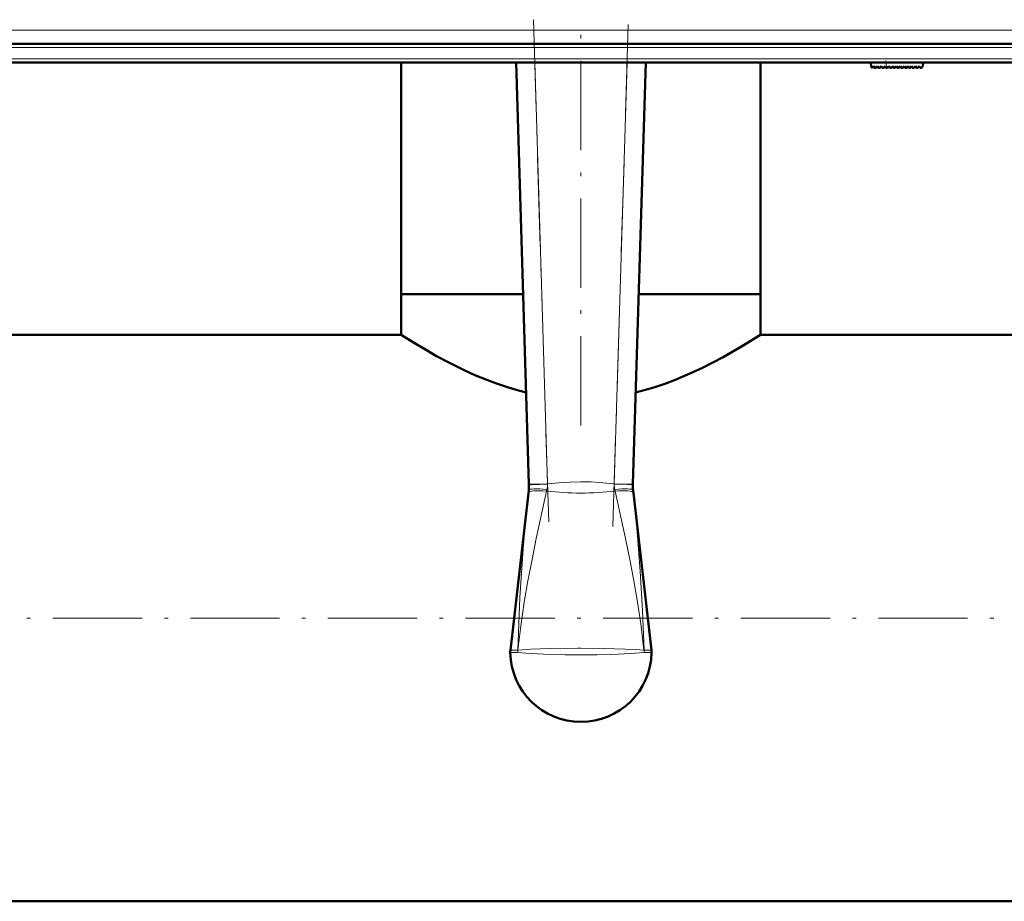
# Model space of a CAD drawing. Extents: x -1358 to 1757, y -1552 to 637.
# Tile 2 of 98: x -99 to 34, y -1548 to -1429. Entities that reach past the tile are written whole.
import ezdxf

# ---------------------------------------------------------------- set-up
doc = ezdxf.new("R2010")
doc.units = 0
doc.linetypes.add('DASHDOT', pattern=[18.5, 12, -3, 0.5, -3])

msp = doc.modelspace()

# ---------------------------------------------------------------- linework, layer by layer
at = {"color": 7, "linetype": 'DASHDOT', "lineweight": 18}
for p, q in [((-29.6, -1429.05), (-27.52, -1497.16)), ((-18.9, -1497.16), (-16.82, -1429.05)), ((-23.21, -1483.58), (-23.21, -1430.36)), ((94.95, -1432.8), (-141.36, -1432.8)), ((94.74, -1434.3), (-141.15, -1434.3)), ((472.79, -1509.46), (-199.21, -1509.46))]:
    msp.add_line(p, q, dxfattribs=at)
at = {"color": 7, "lineweight": 18}
for p, q in [((75.25, -1430.44), (-121.67, -1430.44)), ((75.25, -1432.8), (-121.67, -1432.8)), ((75.08, -1434.3), (-121.5, -1434.3)), ((-29.42, -1434.8), (-27.69, -1491.4)), ((-18.72, -1491.4), (-16.99, -1434.8)), ((17.86, -1435.53), (17.8, -1434.8)), ((-27.69, -1491.4), (-30.19, -1491.48)), ((-27.69, -1491.4), (-27.7, -1491.46)), ((-18.72, -1491.46), (-18.72, -1491.4)), ((-18.72, -1491.4), (-16.22, -1491.48)), ((-30.26, -1492.62), (-30.22, -1492.26)), ((-27.78, -1492.16), (-27.83, -1492.4)), ((-18.59, -1492.4), (-18.64, -1492.16)), ((-16.2, -1492.26), (-16.16, -1492.62)), ((-31.69, -1513.78), (-31.68, -1513.78)), ((-14.73, -1513.78), (-14.73, -1513.78))]:
    msp.add_line(p, q, dxfattribs=at)
at = {"color": 7, "lineweight": 50}
for p, q in [((75.25, -1432.3), (-121.67, -1432.3)), ((75.08, -1434.8), (-121.5, -1434.8)), ((-47.36, -1465.91), (-47.36, -1434.8)), ((-30.19, -1491.48), (-31.93, -1434.8)), ((-14.49, -1434.8), (-16.22, -1491.48)), ((0.94, -1465.91), (0.94, -1434.8)), ((15.79, -1434.8), (15.84, -1435.38)), ((22.79, -1434.8), (22.75, -1435.3)), ((16.01, -1435.45), (16.16, -1435.3)), ((16.16, -1435.3), (16.3, -1435.5)), ((16.46, -1435.51), (16.67, -1435.3)), ((16.67, -1435.3), (16.81, -1435.5)), ((16.97, -1435.51), (17.18, -1435.3)), ((17.18, -1435.3), (17.32, -1435.5)), ((17.48, -1435.51), (17.69, -1435.3)), ((17.69, -1435.3), (17.83, -1435.5)), ((18.2, -1435.3), (17.99, -1435.51)), ((18.34, -1435.5), (18.2, -1435.3)), ((18.71, -1435.3), (18.5, -1435.51)), ((18.85, -1435.5), (18.71, -1435.3)), ((19.22, -1435.3), (19.01, -1435.51)), ((19.36, -1435.5), (19.22, -1435.3)), ((19.73, -1435.3), (19.52, -1435.51)), ((19.87, -1435.5), (19.73, -1435.3)), ((20.24, -1435.3), (20.03, -1435.51)), ((20.38, -1435.5), (20.24, -1435.3)), ((20.75, -1435.3), (20.54, -1435.51)), ((20.89, -1435.5), (20.75, -1435.3)), ((21.26, -1435.3), (21.05, -1435.51)), ((21.4, -1435.5), (21.26, -1435.3)), ((21.77, -1435.3), (21.56, -1435.51)), ((21.91, -1435.5), (21.77, -1435.3)), ((22.28, -1435.3), (22.07, -1435.51)), ((22.42, -1435.49), (22.28, -1435.3)), ((22.75, -1435.3), (22.58, -1435.5)), ((-41.92, -1465.91), (-47.36, -1465.91)), ((-30.97, -1465.91), (-47.36, -1465.91)), ((-47.36, -1471.41), (-47.36, -1465.91)), ((-30.97, -1465.91), (-41.92, -1465.91)), ((0.94, -1465.91), (-15.44, -1465.91)), ((0.94, -1465.91), (-15.44, -1465.91)), ((0.94, -1471.41), (0.94, -1465.91)), ((-47.36, -1471.41), (-143.21, -1471.41)), ((123.34, -1471.41), (0.94, -1471.41)), ((-30.19, -1491.56), (-30.19, -1491.48)), ((-16.22, -1491.48), (-16.23, -1491.56)), ((-32.69, -1513.76), (-30.22, -1492.27)), ((-30.22, -1492.26), (-30.22, -1492.27)), ((-16.2, -1492.27), (-16.2, -1492.26)), ((-13.73, -1513.76), (-16.2, -1492.27)), ((416.79, -1547.51), (-143.21, -1547.51))]:
    msp.add_line(p, q, dxfattribs=at)
at = {"color": 7, "linetype": 'DASHDOT', "lineweight": 18, "ltscale": 0.028003}
msp.add_line((17.87, -1435.65), (17.78, -1434.53), dxfattribs=at)
at = {"color": 7, "lineweight": 50}
for points in [[(-30.57, -1479.15), (-31.91, -1478.8), (-33.22, -1478.4), (-34.56, -1477.94), (-35.85, -1477.45), (-37.45, -1476.79), (-38.97, -1476.1), (-40.87, -1475.16), (-42.6, -1474.24), (-44.12, -1473.38), (-45.72, -1472.43), (-47.36, -1471.41)], [(0.94, -1471.41), (-1.61, -1472.98), (-4.09, -1474.39), (-5.55, -1475.16), (-6.85, -1475.81), (-8.23, -1476.46), (-10.62, -1477.47), (-11.91, -1477.96), (-13.25, -1478.42), (-14.53, -1478.8), (-15.85, -1479.15)]]:
    msp.add_lwpolyline(points, dxfattribs=at)
at = {"color": 7, "lineweight": 18}
for points in [[(-30.19, -1491.56), (-30.19, -1491.56), (-30.19, -1491.56), (-30.16, -1491.55), (-29.86, -1491.53), (-27.7, -1491.46)], [(-27.69, -1491.4), (-26.19, -1491.26), (-24.67, -1491.17), (-23.24, -1491.13), (-21.81, -1491.16), (-20.27, -1491.26), (-18.72, -1491.4)], [(-18.72, -1491.46), (-16.95, -1491.52), (-16.25, -1491.55), (-16.23, -1491.56), (-16.23, -1491.56)], [(-31.7, -1513.78), (-31.57, -1510.24), (-31.41, -1506.7), (-31.21, -1503.42), (-30.97, -1500.13), (-30.64, -1496.37), (-30.26, -1492.62)], [(-27.83, -1492.4), (-29.2, -1498.74), (-29.78, -1501.59), (-30.33, -1504.44), (-30.82, -1507.31), (-31.29, -1510.54), (-31.68, -1513.78)], [(-14.73, -1513.78), (-15.12, -1510.55), (-15.6, -1507.32), (-16.09, -1504.45), (-16.63, -1501.6), (-17.21, -1498.75), (-18.59, -1492.4)], [(-16.16, -1492.62), (-15.63, -1497.87), (-15.22, -1503.15), (-14.92, -1508.46), (-14.72, -1513.78)], [(-31.7, -1514.06), (-32.68, -1514.1), (-32.7, -1514.09), (-32.71, -1514.09), (-32.71, -1514.09)], [(-32.69, -1513.76), (-32.69, -1513.76), (-32.68, -1513.76), (-32.57, -1513.76), (-31.7, -1513.78)], [(-23.21, -1514.4), (-25.3, -1514.39), (-28.23, -1514.31), (-30.62, -1514.17), (-31.7, -1514.06)], [(-31.69, -1513.78), (-29.94, -1513.65), (-27.35, -1513.56), (-23.62, -1513.51), (-23.21, -1513.51)], [(-23.21, -1513.51), (-20.11, -1513.54), (-17.26, -1513.61), (-15.76, -1513.69), (-14.73, -1513.78)], [(-14.72, -1514.06), (-16.53, -1514.23), (-19.05, -1514.34), (-21.01, -1514.38), (-23.21, -1514.4)], [(-14.72, -1513.78), (-13.76, -1513.76), (-13.73, -1513.76), (-13.73, -1513.76), (-13.73, -1513.76)], [(-13.71, -1514.09), (-13.71, -1514.09), (-13.72, -1514.09), (-13.83, -1514.1), (-14.72, -1514.06)]]:
    msp.add_lwpolyline(points, dxfattribs=at)
at = {"color": 7, "lineweight": 50}
for centre, radius, start, end in [((15.94, -1435.38), 0.1, 185, 315), ((16.38, -1435.44), 0.1, 215, 315), ((16.89, -1435.44), 0.1, 215, 315), ((17.4, -1435.44), 0.1, 215, 315), ((17.91, -1435.44), 0.1, 215, 315), ((18.42, -1435.44), 0.1, 215, 315), ((18.93, -1435.44), 0.1, 215, 315), ((19.44, -1435.44), 0.1, 215, 315), ((19.95, -1435.44), 0.1, 215, 315), ((20.47, -1435.44), 0.1, 215, 315), ((20.98, -1435.44), 0.1, 215, 315), ((21.49, -1435.44), 0.1, 215, 315), ((22, -1435.44), 0.1, 215, 315), ((22.5, -1435.44), 0.1, 215, 319.585), ((-35.23, -1491.71), 5.04, 353.717, 1.7402), ((-11.19, -1491.71), 5.04, 178.2598, 186.283), ((-30.18, -1514.05), 2.53, 173.4796, 181.0425), ((-23.21, -1513.91), 9.5, 181.0875, 269.9999), ((-23.21, -1513.91), 9.5, 270, 358.9168), ((-16.21, -1514.04), 2.5, 358.92, 6.5602)]:
    msp.add_arc(centre, radius, start, end, dxfattribs=at)
at = {"color": 7, "lineweight": 18}
for centre, radius, start, end in [((-31.14, -1491.42), 3.45, 347.5497, 359.4352), ((-15.27, -1491.42), 3.45, 180.5645, 192.4507), ((-23.21, -1449.26), 43.39, 263.889, 276.111), ((-28.91, -1514.1), 2.8, 173.4602, 179.3066), ((-28.91, -1514), 2.79, 175.505, 181.3275), ((-17.51, -1514.1), 2.8, 0.6934, 6.5398), ((-17.5, -1514), 2.79, 358.6725, 4.495)]:
    msp.add_arc(centre, radius, start, end, dxfattribs=at)
for centre, major_axis, ratio, start_param, end_param in [((-27.77, -1492.89), (2.49, -0.27), 0.191483, 1.613924, 3.135389), ((-27.73, -1492.54), (2.48, -0.27), 0.146033, 1.603676, 3.138652), ((-18.68, -1492.54), (2.48, 0.27), 0.146033, 0.00294, 1.537917), ((-18.65, -1492.89), (2.49, 0.27), 0.191483, 0.006204, 1.527669)]:
    msp.add_ellipse(centre, major_axis=major_axis, ratio=ratio, start_param=start_param, end_param=end_param, dxfattribs=at)

doc.saveas('drawing.dxf')
